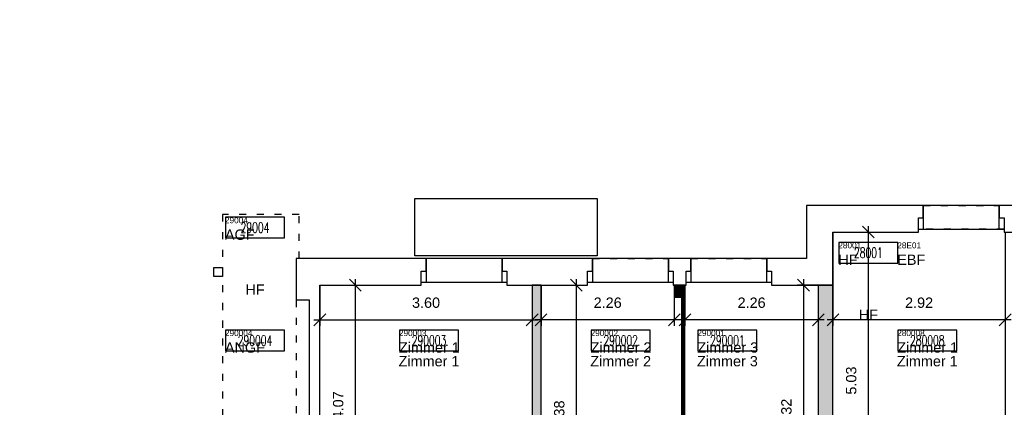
# Model space of a CAD drawing. Header units: centimetres. Extents: x -1064 to 5659, y -1171 to 3583.
# Tile 6 of 10: x 1692 to 3361, y 1337 to 1994. Entities that reach past the tile are written whole.
import ezdxf
from ezdxf.enums import TextEntityAlignment as Align

# ---------------------------------------------------------------- set-up
doc = ezdxf.new("R2010")
doc.units = ezdxf.units.CM
doc.linetypes.add('ACAD_ISO03W100', pattern=[30, 12, -18])
doc.layers.get('0').update_dxf_attribs({"plot": 0})
for name, color, linetype, plot in [('0_GF-STEMPEL', 241, 'Continuous', False), ('ALLGEMEINES', 10, 'Continuous', False), ('Z21_FM_ATTRIBUTE-SYS', 9, 'Continuous', False), ('Z21_FM_RAUMATTRIBUTE', 8, 'Continuous', False), ('Z23_NGF-POLYGONE', 141, 'Continuous', False)]:
    doc.layers.add(name, color=color, linetype=linetype, plot=plot)
for name, color, linetype in [('0_RAUMSTEMPEL', 250, 'Continuous'), ('32_INNENWAENDE_TR_SCHRAFF', 250, 'Continuous'), ('A1E04_TREPPEN', 1, 'Continuous'), ('A1E1_DAECHER', 4, 'Continuous'), ('A1E51_FENSTER', 3, 'Continuous'), ('E40_BEMASSUNGEN_AUSSEN', 3, 'Continuous'), ('E41_AUSSENWAENDE', 6, 'Continuous'), ('E60_BEMASSUNGEN_INNEN', 31, 'Continuous'), ('E61_INNENWAENDE_TRAGEND', 250, 'Continuous'), ('M00_ALLGEMEINES', 18, 'Continuous'), ('SCHIEBETUER', 40, 'Continuous'), ('Z20_FM_STEMPEL', 250, 'Continuous'), ('Z21_FM_ATTRIBUTE', 8, 'Continuous'), ('Z27_NR_AGF', 235, 'Continuous'), ('Z27_NR_ANGF', 250, 'Continuous'), ('Z27_NR_EBF', 200, 'Continuous'), ('Z27_NR_GF', 241, 'Continuous'), ('Z27_NR_LUFT', 150, 'Continuous'), ('Z27_NR_NGF', 8, 'Continuous'), ('Z27_NR_VOLUMEN', 182, 'Continuous')]:
    doc.layers.add(name, color=color, linetype=linetype)
doc.styles.add('ARIAL', font='txt', dxfattribs={"height": 17.5})
doc.styles.add('SIMP065', font='SIMPLEX', dxfattribs={"width": 0.65})
doc.dimstyles.new('Mobimo Management AG', dxfattribs={"dimscale": 10, "dimtxt": 2.25, "dimasz": 2, "dimexe": 1, "dimexo": 0, "dimgap": 2, "dimtad": 1, "dimlfac": 0.01, "dimzin": 0, "dimdsep": 46, "dimtxsty": 'ARIAL', "dimblk1": 'OBLIQUE', "dimblk2": 'OBLIQUE', "dimsah": 1, "dimcen": 0.09, "dimdle": 1, "dimclrd": 256, "dimclre": 256, "dimclrt": 256, "dimadec": 0, "dimazin": 0, "dimtfac": 1, "dimtix": 1, "dimtofl": 0, "dimtmove": 0, "dimatfit": 3, "dimldrblk": 'OBLIQUE', "dimfxl": 1, "dimtolj": 1, "dimtzin": 0, "dimlwd": -1, "dimlwe": -1, "dimarcsym": 0})

# ---------------------------------------------------------------- blocks, each defined once
blk = doc.blocks.new('Raum Stempel')
at = {"layer": 'Z21_FM_RAUMATTRIBUTE'}
for p, q in [((100, 0), (0, 0)), ((0, 0), (0, -35)), ((100, -35), (100, 0)), ((0, -35), (100, -35))]:
    blk.add_line(p, q, dxfattribs=at)
at = {"layer": '0_RAUMSTEMPEL', "style": 'ARIAL'}
blk.add_attdef('NAME', text='', height=17.5, dxfattribs=at).set_placement((50, -52.5), align=Align.MIDDLE_CENTER)
at = {"layer": 'Z21_FM_RAUMATTRIBUTE', "style": 'SIMP065', "width": 0.65}
blk.add_attdef('NR', text='', height=17.5, dxfattribs=at).set_placement((50, -17.5), align=Align.MIDDLE_CENTER)
at = {"layer": 'Z21_FM_RAUMATTRIBUTE', "style": 'ARIAL'}
for tag, p in [('ATTRIB01', (50, -87.5)), ('ATTRIB02', (50, -122.5))]:
    blk.add_attdef(tag, text='', height=17.5, dxfattribs=at).set_placement(p, align=Align.MIDDLE_CENTER)
blk = doc.blocks.new('GF Stempel')
at = {"layer": '0_GF-STEMPEL'}
for p, q in [((100, 0), (0, 0)), ((0, 0), (0, -35)), ((100, -35), (100, 0)), ((0, -35), (100, -35))]:
    blk.add_line(p, q, dxfattribs=at)
at = {"layer": '0_GF-STEMPEL', "style": 'SIMP065', "width": 0.65}
blk.add_attdef('NR', text='', height=17.5, dxfattribs=at).set_placement((50, -17.5), align=Align.MIDDLE_CENTER)
at = {"layer": '0_GF-STEMPEL', "style": 'ARIAL'}
for tag, p in [('ATTRIB01', (50, -87.5)), ('ATTRIB02', (50, -122.5))]:
    blk.add_attdef(tag, text='', height=17.5, dxfattribs=at).set_placement(p, align=Align.MIDDLE_CENTER)
blk = doc.blocks.new('_Oblique')
at = {"color": 0, "linetype": 'ByBlock', "lineweight": -2}
blk.add_line((-0.5, -0.5), (0.5, 0.5), dxfattribs=at)
blk = doc.blocks.new('*D17')
at = {"layer": 'DEFPOINTS', "color": 0, "transparency": 16777216}
for p in [(5042, 2189), (-314, 1989), (5042, 1989)]:
    blk.add_point(p, dxfattribs=at)
at = {"layer": 'E40_BEMASSUNGEN_AUSSEN', "transparency": 16777216}
for p, q in [((-324, 2189), (5052, 2189)), ((-314, 1989), (-314, 2199)), ((5042, 1989), (5042, 2199))]:
    blk.add_line(p, q, dxfattribs=at)
at = {"layer": 'E40_BEMASSUNGEN_AUSSEN', "transparency": 16777216, "xscale": 20, "yscale": 20, "zscale": 20, "rotation": 180}
blk.add_blockref('_Oblique', (-314, 2189), dxfattribs=at)
at = {"layer": 'E40_BEMASSUNGEN_AUSSEN', "transparency": 16777216, "xscale": 20, "yscale": 20, "zscale": 20}
blk.add_blockref('_Oblique', (5042, 2189), dxfattribs=at)
at = {"layer": 'E40_BEMASSUNGEN_AUSSEN', "transparency": 16777216, "insert": (2364, 2217.9), "char_height": 17.5, "attachment_point": 5, "style": 'ARIAL'}
blk.add_mtext('\\A1;53.56', dxfattribs=at)
blk = doc.blocks.new('*D32')
at = {"layer": 'DEFPOINTS', "color": 0, "transparency": 16777216}
for p in [(2201, 1544), (2561, 1544), (2561, 1485.3)]:
    blk.add_point(p, dxfattribs=at)
at = {"layer": 'E60_BEMASSUNGEN_INNEN', "transparency": 16777216}
for p, q in [((2201, 1544), (2201, 1475.3)), ((2561, 1544), (2561, 1475.3)), ((2191, 1485.3), (2571, 1485.3))]:
    blk.add_line(p, q, dxfattribs=at)
at = {"layer": 'E60_BEMASSUNGEN_INNEN', "transparency": 16777216, "xscale": 20, "yscale": 20, "zscale": 20, "rotation": 180}
blk.add_blockref('_Oblique', (2201, 1485.3), dxfattribs=at)
at = {"layer": 'E60_BEMASSUNGEN_INNEN', "transparency": 16777216, "xscale": 20, "yscale": 20, "zscale": 20}
blk.add_blockref('_Oblique', (2561, 1485.3), dxfattribs=at)
at = {"layer": 'E60_BEMASSUNGEN_INNEN', "transparency": 16777216, "insert": (2381, 1514.3), "char_height": 17.5, "attachment_point": 5, "style": 'ARIAL'}
blk.add_mtext('\\A1;3.60', dxfattribs=at)
blk = doc.blocks.new('*D33')
at = {"layer": 'DEFPOINTS', "color": 0, "transparency": 16777216}
for p in [(2576, 1544), (2802, 1524), (2576, 1485.3)]:
    blk.add_point(p, dxfattribs=at)
at = {"layer": 'E60_BEMASSUNGEN_INNEN', "transparency": 16777216}
for p, q in [((2576, 1544), (2576, 1475.3)), ((2802, 1524), (2802, 1475.3)), ((2812, 1485.3), (2566, 1485.3))]:
    blk.add_line(p, q, dxfattribs=at)
at = {"layer": 'E60_BEMASSUNGEN_INNEN', "transparency": 16777216, "xscale": 20, "yscale": 20, "zscale": 20, "rotation": 180}
blk.add_blockref('_Oblique', (2576, 1485.3), dxfattribs=at)
at = {"layer": 'E60_BEMASSUNGEN_INNEN', "transparency": 16777216, "xscale": 20, "yscale": 20, "zscale": 20}
blk.add_blockref('_Oblique', (2802, 1485.3), dxfattribs=at)
at = {"layer": 'E60_BEMASSUNGEN_INNEN', "transparency": 16777216, "insert": (2689, 1514.3), "char_height": 17.5, "attachment_point": 5, "style": 'ARIAL'}
blk.add_mtext('\\A1;2.26', dxfattribs=at)
blk = doc.blocks.new('*D34')
at = {"layer": 'DEFPOINTS', "color": 0, "transparency": 16777216}
for p in [(2820, 1544), (3046, 1544), (2820, 1485.3)]:
    blk.add_point(p, dxfattribs=at)
at = {"layer": 'E60_BEMASSUNGEN_INNEN', "transparency": 16777216}
for p, q in [((2820, 1544), (2820, 1475.3)), ((3046, 1544), (3046, 1475.3)), ((3056, 1485.3), (2810, 1485.3))]:
    blk.add_line(p, q, dxfattribs=at)
at = {"layer": 'E60_BEMASSUNGEN_INNEN', "transparency": 16777216, "xscale": 20, "yscale": 20, "zscale": 20, "rotation": 180}
blk.add_blockref('_Oblique', (2820, 1485.3), dxfattribs=at)
at = {"layer": 'E60_BEMASSUNGEN_INNEN', "transparency": 16777216, "xscale": 20, "yscale": 20, "zscale": 20}
blk.add_blockref('_Oblique', (3046, 1485.3), dxfattribs=at)
at = {"layer": 'E60_BEMASSUNGEN_INNEN', "transparency": 16777216, "insert": (2933, 1514.3), "char_height": 17.5, "attachment_point": 5, "style": 'ARIAL'}
blk.add_mtext('\\A1;2.26', dxfattribs=at)
blk = doc.blocks.new('*D35')
at = {"layer": 'DEFPOINTS', "color": 0, "transparency": 16777216}
for p in [(3071, 1634), (3363, 1634), (3071, 1485.3)]:
    blk.add_point(p, dxfattribs=at)
at = {"layer": 'E60_BEMASSUNGEN_INNEN', "transparency": 16777216}
for p, q in [((3071, 1634), (3071, 1475.3)), ((3363, 1634), (3363, 1475.3)), ((3373, 1485.3), (3061, 1485.3))]:
    blk.add_line(p, q, dxfattribs=at)
at = {"layer": 'E60_BEMASSUNGEN_INNEN', "transparency": 16777216, "xscale": 20, "yscale": 20, "zscale": 20, "rotation": 180}
blk.add_blockref('_Oblique', (3071, 1485.3), dxfattribs=at)
at = {"layer": 'E60_BEMASSUNGEN_INNEN', "transparency": 16777216, "xscale": 20, "yscale": 20, "zscale": 20}
blk.add_blockref('_Oblique', (3363, 1485.3), dxfattribs=at)
at = {"layer": 'E60_BEMASSUNGEN_INNEN', "transparency": 16777216, "insert": (3217, 1514.3), "char_height": 17.5, "attachment_point": 5, "style": 'ARIAL'}
blk.add_mtext('\\A1;2.92', dxfattribs=at)
blk = doc.blocks.new('*D48')
at = {"layer": 'DEFPOINTS', "color": 0, "transparency": 16777216}
for p in [(2201, 1544), (2201, 1137), (2261, 1137)]:
    blk.add_point(p, dxfattribs=at)
at = {"layer": 'E60_BEMASSUNGEN_INNEN', "transparency": 16777216}
for p, q in [((2261, 1554), (2261, 1127)), ((2201, 1544), (2271, 1544)), ((2201, 1137), (2271, 1137))]:
    blk.add_line(p, q, dxfattribs=at)
at = {"layer": 'E60_BEMASSUNGEN_INNEN', "transparency": 16777216, "xscale": 20, "yscale": 20, "zscale": 20}
for p, rotation in [((2261, 1544), 90), ((2261, 1137), 270)]:
    blk.add_blockref('_Oblique', p, dxfattribs=dict(at, rotation=rotation))
at = {"layer": 'E60_BEMASSUNGEN_INNEN', "transparency": 16777216, "insert": (2232.1, 1340.5), "char_height": 17.5, "attachment_point": 5, "rotation": 90, "style": 'ARIAL'}
blk.add_mtext('\\A1;4.07', dxfattribs=at)
blk = doc.blocks.new('*D49')
at = {"layer": 'DEFPOINTS', "color": 0, "transparency": 16777216}
for p in [(2576, 1544), (2636, 1544), (2576, 1106)]:
    blk.add_point(p, dxfattribs=at)
at = {"layer": 'E60_BEMASSUNGEN_INNEN', "transparency": 16777216}
for p, q in [((2636, 1096), (2636, 1554)), ((2576, 1544), (2646, 1544)), ((2576, 1106), (2646, 1106))]:
    blk.add_line(p, q, dxfattribs=at)
at = {"layer": 'E60_BEMASSUNGEN_INNEN', "transparency": 16777216, "xscale": 20, "yscale": 20, "zscale": 20}
for p, rotation in [((2636, 1544), 90), ((2636, 1106), 270)]:
    blk.add_blockref('_Oblique', p, dxfattribs=dict(at, rotation=rotation))
at = {"layer": 'E60_BEMASSUNGEN_INNEN', "transparency": 16777216, "insert": (2607, 1325), "char_height": 17.5, "attachment_point": 5, "rotation": 90, "style": 'ARIAL'}
blk.add_mtext('\\A1;4.38', dxfattribs=at)
blk = doc.blocks.new('*D50')
at = {"layer": 'DEFPOINTS', "color": 0, "transparency": 16777216}
for p in [(3046, 1544), (3021, 1112), (3046, 1112)]:
    blk.add_point(p, dxfattribs=at)
at = {"layer": 'E60_BEMASSUNGEN_INNEN', "transparency": 16777216}
for p, q in [((3021, 1554), (3021, 1102)), ((3046, 1544), (3011, 1544)), ((3046, 1112), (3011, 1112))]:
    blk.add_line(p, q, dxfattribs=at)
at = {"layer": 'E60_BEMASSUNGEN_INNEN', "transparency": 16777216, "xscale": 20, "yscale": 20, "zscale": 20}
for p, rotation in [((3021, 1544), 90), ((3021, 1112), 270)]:
    blk.add_blockref('_Oblique', p, dxfattribs=dict(at, rotation=rotation))
at = {"layer": 'E60_BEMASSUNGEN_INNEN', "transparency": 16777216, "insert": (2992.1, 1328), "char_height": 17.5, "attachment_point": 5, "rotation": 90, "style": 'ARIAL'}
blk.add_mtext('\\A1;4.32', dxfattribs=at)
blk = doc.blocks.new('*D51')
at = {"layer": 'DEFPOINTS', "color": 0, "transparency": 16777216}
for p in [(3071, 1634), (3071, 1131), (3130.9, 1131)]:
    blk.add_point(p, dxfattribs=at)
at = {"layer": 'E60_BEMASSUNGEN_INNEN', "transparency": 16777216}
for p, q in [((3130.9, 1644), (3130.9, 1121)), ((3071, 1634), (3140.9, 1634)), ((3071, 1131), (3140.9, 1131))]:
    blk.add_line(p, q, dxfattribs=at)
at = {"layer": 'E60_BEMASSUNGEN_INNEN', "transparency": 16777216, "xscale": 20, "yscale": 20, "zscale": 20}
for p, rotation in [((3130.9, 1634), 90), ((3130.9, 1131), 270)]:
    blk.add_blockref('_Oblique', p, dxfattribs=dict(at, rotation=rotation))
at = {"layer": 'E60_BEMASSUNGEN_INNEN', "transparency": 16777216, "insert": (3102, 1382.5), "char_height": 17.5, "attachment_point": 5, "rotation": 90, "style": 'ARIAL'}
blk.add_mtext('\\A1;5.03', dxfattribs=at)
blk = doc.blocks.new('FM_Stempel')
at = {"layer": 'Z20_FM_STEMPEL', "style": 'ARIAL'}
for tag, p in [('RoomName', (-1, -38.1)), ('Attribute2', (-1, -94.4))]:
    blk.add_attdef(tag, p, '', height=17.5, dxfattribs=at)
at = {"layer": 'Z20_FM_STEMPEL', "style": 'ARIAL', "flags": 1}
blk.add_attdef('Attribute1', (-1, -66.3), '', height=17.5, dxfattribs=at)
at = {"layer": 'Z21_FM_ATTRIBUTE', "style": 'ARIAL'}
for tag, p in [('H', (-1, -122.5)), ('Ha0', (-1, -150.6))]:
    blk.add_attdef(tag, p, '', height=17.5, dxfattribs=at)
at = {"layer": 'Z21_FM_ATTRIBUTE-SYS', "style": 'ARIAL', "flags": 1}
for tag, p in [('RoomNumber', (-1, -173.7)), ('BoundaryLayer', (-1, -191.2)), ('DeductionsLayer', (-1, -208.8)), ('BuildingPart', (-1, -226.3)), ('Classification', (-1, -243.8))]:
    blk.add_attdef(tag, p, '', height=10, dxfattribs=at)
at = {"layer": 'Z27_NR_AGF', "style": 'ARIAL'}
blk.add_attdef('Nr_AGF', (-1, -10), '', height=10, dxfattribs=at)
at = {"layer": 'Z27_NR_ANGF', "style": 'ARIAL'}
blk.add_attdef('Nr_ANGF', (-1, -10), '', height=10, dxfattribs=at)
at = {"layer": 'Z27_NR_EBF', "style": 'ARIAL'}
blk.add_attdef('Nr_EBF', (-1, -10), '', height=10, dxfattribs=at)
at = {"layer": 'Z27_NR_GF', "style": 'ARIAL'}
blk.add_attdef('Nr_GF', (-1, -10), '', height=10, dxfattribs=at)
at = {"layer": 'Z27_NR_LUFT', "style": 'ARIAL'}
blk.add_attdef('Nr_LUFT', (-1, -10), '', height=10, dxfattribs=at)
at = {"layer": 'Z27_NR_NGF', "style": 'ARIAL'}
blk.add_attdef('Nr_NGF', (-1, -10), '', height=10, dxfattribs=at)
at = {"layer": 'Z27_NR_VOLUMEN', "style": 'ARIAL'}
blk.add_attdef('Nr_VOLUMEN', (-1, -10), '', height=10, dxfattribs=at)

msp = doc.modelspace()

# ---------------------------------------------------------------- hatches: boundary and pattern name
at = {"layer": '32_INNENWAENDE_TR_SCHRAFF'}
h = msp.add_hatch(color=256, dxfattribs=at)
h.dxf.hatch_style = 1
h.paths.add_polyline_path([(2576, 1544), (2561, 1544), (2561, 1106), (2576, 1106)])
h = msp.add_hatch(color=256, dxfattribs=at)
h.dxf.hatch_style = 1
h.paths.add_polyline_path([(2820, 1544), (2802, 1544), (2802, 1524), (2820, 1524)])
h = msp.add_hatch(color=256, dxfattribs=at)
h.dxf.hatch_style = 1
h.paths.add_polyline_path([(3362, 1131), (3071, 1131), (3071, 1544), (3046, 1544), (3046, 1106), (3337, 1106), (3337, 524), (3369, 524), (3369, 845), (3362, 845)])

# ---------------------------------------------------------------- linework, layer by layer
at = {"layer": 'A1E04_TREPPEN'}
msp.add_lwpolyline([(2362, 1691), (2671, 1691), (2671, 1594), (2362, 1594)], close=True, dxfattribs=at)
at = {"layer": 'A1E1_DAECHER', "linetype": 'ACAD_ISO03W100'}
for p, q in [((2166, 1664), (2036, 1664)), ((2036, 1664), (2036, 1279)), ((2166, 1589), (2166, 1664))]:
    msp.add_line(p, q, dxfattribs=at)
at = {"layer": 'A1E51_FENSTER'}
for points in [[(3224, 1639), (3353, 1639), (3353, 1679), (3224, 1679)], [(2381, 1549), (2510, 1549), (2510, 1589), (2381, 1589)], [(2663, 1549), (2792, 1549), (2792, 1589), (2663, 1589)], [(2830, 1549), (2959, 1549), (2959, 1589), (2830, 1589)]]:
    msp.add_lwpolyline(points, close=True, dxfattribs=at)
at = {"layer": 'E41_AUSSENWAENDE', "linetype": 'ACAD_ISO03W100'}
for p, q in [((3224, 1679), (3353, 1679)), ((3361, 1639), (3216, 1639)), ((2510, 1589), (2381, 1589)), ((2663, 1589), (2792, 1589)), ((2830, 1589), (2959, 1589)), ((2373, 1549), (2518, 1549)), ((2655, 1549), (2800, 1549)), ((2822, 1549), (2967, 1549)), ((2161, 1519), (2161, 1279))]:
    msp.add_line(p, q, dxfattribs=at)
at = {"layer": 'E41_AUSSENWAENDE'}
for points in [[(3216, 1658), (3224, 1658), (3224, 1679), (3069.109, 1679), (3026, 1679), (3026, 1589), (2959, 1589), (2959, 1568), (2967, 1568), (2967, 1544), (3046, 1544), (3071, 1544), (3071, 1634), (3216, 1634)], [(3380, 1658), (3388, 1658), (3388, 1679), (3353, 1679), (3353, 1658), (3361, 1658), (3361, 1634), (3380, 1634)], [(2373, 1568), (2381, 1568), (2381, 1589), (2161, 1589), (2161, 1519), (2183, 1519), (2183, 1279), (2161, 1279), (2161, 1202), (2171, 1202), (2171, 1187), (2201, 1187), (2201, 1544), (2373, 1544)], [(2663, 1589), (2510, 1589), (2510, 1568), (2518, 1568), (2518, 1544), (2655, 1544), (2655, 1568), (2663, 1568)], [(2822, 1568), (2830, 1568), (2830, 1589), (2792, 1589), (2792, 1568), (2800, 1568), (2800, 1544), (2822, 1544)], [(2021, 1574), (2036, 1574), (2036, 1559), (2021, 1559)]]:
    msp.add_lwpolyline(points, close=True, dxfattribs=at)
at = {"layer": 'E61_INNENWAENDE_TRAGEND'}
for points in [[(2576, 1544), (2561, 1544), (2561, 1106), (2576, 1106)], [(2820, 1544), (2802, 1544), (2802, 1524), (2820, 1524)], [(3362, 1131), (3071, 1131), (3071, 1544), (3046, 1544), (3046, 1106), (3337, 1106), (3337, 524), (3369, 524), (3369, 845), (3362, 845)]]:
    msp.add_lwpolyline(points, close=True, dxfattribs=at)
at = {"layer": 'SCHIEBETUER'}
msp.add_lwpolyline([(2814, 1324), (2820, 1324), (2820, 1544), (2814, 1544)], close=True, dxfattribs=at)
at = {"layer": 'Z23_NGF-POLYGONE', "color": 122}
for points in [[(3071, 1634), (3216, 1634), (3216, 1639), (3361, 1639), (3361, 1634), (3363, 1634), (3363, 1131), (3071, 1131)], [(2201, 1544), (2373, 1544), (2373, 1549), (2518, 1549), (2518, 1544), (2561, 1544), (2561, 1112), (2561, 1109), (2473, 1109), (2473, 1137), (2201, 1137)], [(2576, 1544), (2655, 1544), (2655, 1549), (2800, 1549), (2800, 1544), (2802, 1544), (2802, 1524), (2817, 1524), (2817, 1109), (2576, 1109)], [(2820, 1544), (2822, 1544), (2822, 1549), (2967, 1549), (2967, 1544), (3046, 1544), (3046, 1109), (2988, 1109), (2988, 1112), (2973, 1112), (2973, 1109), (2817, 1109), (2817, 1524), (2820, 1524)]]:
    msp.add_lwpolyline(points, close=True, dxfattribs=at)

# ---------------------------------------------------------------- block references
at = {"layer": 'ALLGEMEINES'}
for name, p, values in [('GF Stempel', (2041, 1659), {'NR': '29004', 'ATTRIB02': 'HF'}), ('Raum Stempel', (2041, 1467.833), {'NR': '290004'}), ('Raum Stempel', (2336, 1467.833), {'NR': '290003', 'NAME': 'Zimmer 1'}), ('Raum Stempel', (2660.98, 1467.833), {'NR': '290002', 'NAME': 'Zimmer 2'}), ('Raum Stempel', (2842, 1467.833), {'NR': '290001', 'NAME': 'Zimmer 3'})]:
    msp.add_blockref(name, p, dxfattribs=at).add_auto_attribs(values)
ref = msp.add_blockref('GF Stempel', (3081, 1616.5), dxfattribs=at)
ref.add_attrib('NR', '28001', dxfattribs={"height": 17.5, "style": 'SIMP065', "width": 0.65}).set_placement((3131, 1599), align=Align.MIDDLE_CENTER)
ref.add_attrib('ATTRIB02', 'HF', dxfattribs={"layer": '0_GF-STEMPEL', "height": 17.5, "style": 'ARIAL'}).set_placement((3131, 1494), align=Align.MIDDLE_CENTER)
ref = msp.add_blockref('Raum Stempel', (3180.91, 1467.833), dxfattribs=at)
ref.add_attrib('NR', '280008', dxfattribs={"layer": 'M00_ALLGEMEINES', "height": 17.5, "style": 'SIMP065', "width": 0.65}).set_placement((3230.91, 1450.333), align=Align.MIDDLE_CENTER)
ref.add_attrib('NAME', 'Zimmer 1', dxfattribs={"layer": '0_RAUMSTEMPEL', "height": 17.5, "style": 'ARIAL'}).set_placement((3230.91, 1415.333), align=Align.MIDDLE_CENTER)
at = {"layer": 'Z20_FM_STEMPEL'}
for p, values in [((2041, 1659), {'Nr_AGF': '29004', 'RoomName': 'AGF'}), ((3081, 1616.5), {'Nr_GF': '28001', 'RoomName': 'HF'}), ((3181, 1616.5), {'Nr_EBF': '28E01', 'RoomName': 'EBF'}), ((2041, 1467.833), {'Nr_ANGF': '290004', 'RoomName': 'ANGF'}), ((2336, 1467.833), {'Nr_NGF': '290003', 'RoomName': 'Zimmer 1'}), ((2660.98, 1467.833), {'Nr_NGF': '290002', 'RoomName': 'Zimmer 2'}), ((2842, 1467.833), {'Nr_NGF': '290001', 'RoomName': 'Zimmer 3'}), ((3180.91, 1467.833), {'Nr_NGF': '280008', 'RoomName': 'Zimmer 1'})]:
    msp.add_blockref('FM_Stempel', p, dxfattribs=at).add_auto_attribs(values)

# ---------------------------------------------------------------- dimensions: what is measured, and where the dimension line sits
at = {"layer": 'E40_BEMASSUNGEN_AUSSEN'}
dim = msp.add_linear_dim(base=(5042, 2189), p1=(-314, 1989), p2=(5042, 1989), dimstyle='Mobimo Management AG', dxfattribs=at)
dim.commit()
dim.dimension.update_dxf_attribs({"geometry": '*D17', "text_midpoint": (2364, 2217.941)})
at = {"layer": 'E60_BEMASSUNGEN_INNEN'}
for base, p1, p2, picture, middle in [((3130.91, 1131), (3071, 1634), (3071, 1131), '*D51', (3101.969, 1382.5)), ((2261, 1137), (2201, 1544), (2201, 1137), '*D48', (2232.065, 1340.5)), ((2635.98, 1544), (2576, 1106), (2576, 1544), '*D49', (2607.039, 1325)), ((3021, 1112), (3046, 1544), (3046, 1112), '*D50', (2992.059, 1328))]:
    dim = msp.add_linear_dim(base=base, p1=p1, p2=p2, angle=90, dimstyle='Mobimo Management AG', dxfattribs=at)
    dim.commit()
    dim.dimension.update_dxf_attribs({"geometry": picture, "text_midpoint": middle})
for base, p1, p2, picture, middle in [((3071, 1485.333), (3363, 1634), (3071, 1634), '*D35', (3217, 1514.268)), ((2561, 1485.333), (2201, 1544), (2561, 1544), '*D32', (2381, 1514.274)), ((2576, 1485.333), (2802, 1524), (2576, 1544), '*D33', (2689, 1514.268)), ((2820, 1485.333), (3046, 1544), (2820, 1544), '*D34', (2933, 1514.268))]:
    dim = msp.add_linear_dim(base=base, p1=p1, p2=p2, dimstyle='Mobimo Management AG', dxfattribs=at)
    dim.commit()
    dim.dimension.update_dxf_attribs({"geometry": picture, "text_midpoint": middle})

doc.saveas('drawing.dxf')
